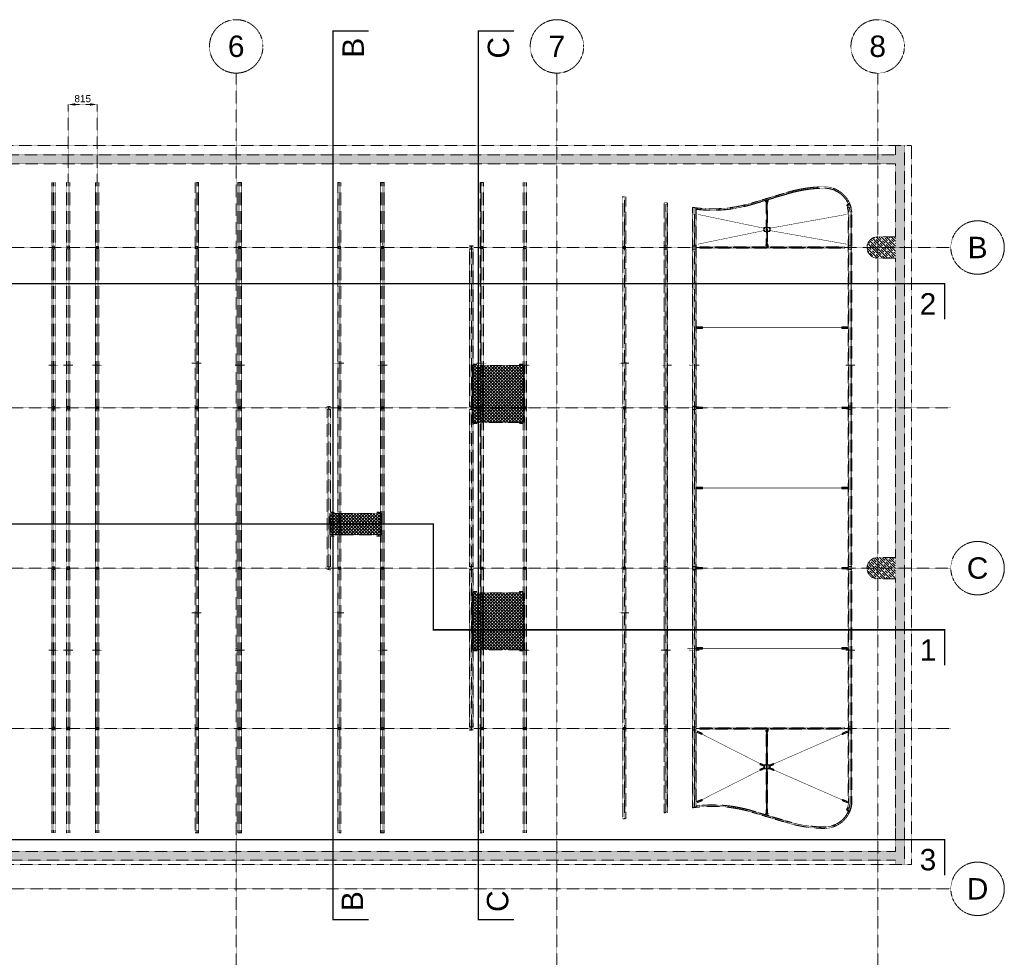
# Model space of a CAD drawing. Header units: millimetres. Extents: x -176817 to 571382, y -58489 to 156123.
# Tile 211 of 256: x 150336 to 177964, y -4589 to 21728. Entities that reach past the tile are written whole.
import ezdxf

# ---------------------------------------------------------------- set-up
doc = ezdxf.new("R2010")
doc.units = ezdxf.units.MM
doc.header["$LTSCALE"] = 0.2
doc.linetypes.add('DASHDOT', pattern=[25.4, 12.7, -6.35, 0, -6.35])
doc.linetypes.add('HIDDEN', pattern=[9.525, 6.35, -3.175])
doc.layers.get('0').update_dxf_attribs({"lineweight": 13})
doc.layers.get('Defpoints').update_dxf_attribs({"lineweight": 13})
for name, color, linetype, lineweight in [('-AAA Podkład', 252, 'Continuous', 13), ('-AAA Wymiar', 1, 'Continuous', 18), ('PROFILE', 2, 'Continuous', 13), ('SIATKA', 5, 'Continuous', 13), ('slupki', 7, 'Continuous', 13)]:
    doc.layers.add(name, color=color, linetype=linetype, lineweight=lineweight)
doc.styles.get("Standard").update_dxf_attribs({"font": 'arial.ttf'})
doc.dimstyles.new('STANDARD-100', dxfattribs={"dimscale": 100, "dimtxt": 2, "dimasz": 2, "dimexe": 0, "dimexo": 0, "dimgap": 0.6, "dimtad": 1, "dimdec": 0, "dimzin": 12, "dimdsep": 46, "dimtxsty": 'Standard', "dimcen": 1, "dimclrd": 256, "dimclre": 256, "dimclrt": 2, "dimadec": 0, "dimazin": 0, "dimtfac": 1, "dimtdec": 0, "dimtmove": 0, "dimatfit": 3, "dimfxl": 0, "dimtolj": 1, "dimtzin": 0, "dimarcsym": 0})
pattern_1 = [(315, (-27650, 6650), (70.71068, 70.71068), []), (315, (-27650, 6579.5), (70.71068, 70.71068), [100, -50])]

# ---------------------------------------------------------------- blocks, each defined once
blk = doc.blocks.new('*D896')
at = {"layer": '-AAA Podkład', "linetype": 'HIDDEN', "lineweight": -2, "ltscale": 5, "transparency": 16777216}
for p, q in [((12635, -525), (12635, 1665)), ((13250, 1665), (12835, 1665)), ((13450, -525), (13450, 1665))]:
    blk.add_line(p, q, dxfattribs=at)
at = {"layer": '-AAA Podkład', "linetype": 'HIDDEN', "ltscale": 5, "transparency": 16777216}
for points in [[(12835, 1699), (12835, 1632), (12635, 1665)], [(13250, 1699), (13250, 1632), (13450, 1665)]]:
    blk.add_solid(points, dxfattribs=at)
at = {"layer": 'Defpoints', "color": 0, "linetype": 'HIDDEN', "ltscale": 5, "transparency": 16777216}
for p in [(12635, 1665), (12635, -525), (13450, -525, 0)]:
    blk.add_point(p, dxfattribs=at)
at = {"layer": '-AAA Podkład', "color": 2, "linetype": 'HIDDEN', "ltscale": 5, "transparency": 16777216, "insert": (13043, 1827), "char_height": 200, "attachment_point": 5}
blk.add_mtext('\\A1;815', dxfattribs=at)
blk = doc.blocks.new('A$C6B261019')
at = {"layer": 'PROFILE', "color": 3, "linetype": 'Continuous', "flags": 128}
blk.add_lwpolyline([(120, -20), (-10, -20), (-20, -10), (-20, 10), (-10, 20), (120, 20), (130, 10), (130, 5.5), (50, 5.5), (50, -5.5), (130, -5.5), (130, -10)], close=True, dxfattribs=at)
at = {"layer": 'PROFILE', "color": 3, "linetype": 'Continuous'}
blk.add_circle((0, 0), 6.5, dxfattribs=at)
blk = doc.blocks.new('A$C66AB658F')
at = {"color": 6}
blk.add_lwpolyline([(-50, 85), (10, 85), (20, 75), (20, -15), (10, -25), (-50, -25)], dxfattribs=at)
for centre in [(0, 60), (0, 0)]:
    blk.add_circle(centre, 6.5, dxfattribs=at)
at = {"layer": 'slupki', "color": 4, "linetype": 'DASHDOT', "flags": 128}
for points in [[(13, 60), (-13, 60)], [(13, 0), (-13, 0)], [(0, 73), (0, 47)], [(0, 13), (0, -13)]]:
    blk.add_lwpolyline(points, dxfattribs=at)
blk = doc.blocks.new('A$C23D25032')
at = {"layer": 'SIATKA', "color": 42}
blk.add_blockref('A$C6B261019', (0, 0), dxfattribs=at)
blk = doc.blocks.new('Podkład rev.B')
at = {"layer": '-AAA Podkład', "linetype": 'HIDDEN', "ltscale": 5}
h = blk.add_hatch(dxfattribs=at)
h.set_pattern_fill('JIS_STN_1E', color=256, scale=100, angle=-90, style=0)
h.set_pattern_definition(pattern_1)
h.paths.add_polyline_path([(35850, -19671.6), (36100, -19671.6), (36100, 515), (35850, 515)])
h = blk.add_hatch(dxfattribs=at)
h.set_pattern_fill('JIS_STN_1E', color=256, scale=100, angle=-90, style=0)
h.set_pattern_definition(pattern_1)
h.paths.add_polyline_path([(2125, 0), (2125, 250), (35850, 250), (35850, 0)])
h = blk.add_hatch(dxfattribs=at)
h.set_pattern_fill('JIS_STN_1E', color=256, scale=100, angle=-90, style=0)
h.set_pattern_definition(pattern_1)
h.paths.add_polyline_path([(35850, -2650), (35850, -2350), (35350, -2350), (35350, -2650)])
h.paths.add_polyline_path([(35850, -2350), (35850, -2050), (35350, -2050), (35350, -2350)])
h.paths.add_polyline_path([(35350, -2350), (35350, -2050, 0.4142136), (35050, -2350)])
h.paths.add_polyline_path([(35350, -2650), (35350, -2350), (35050, -2350, 0.4142136)])
h = blk.add_hatch(dxfattribs=at)
h.set_pattern_fill('ANSI37', color=256, scale=20)
h.set_pattern_definition([(45, (132622.196, 153122.3), (-44.90128, 44.90128), []), (135, (132622.196, 153122.3), (-44.90128, -44.90128), [])])
h.paths.add_polyline_path([(24275, -5660), (24275, -7260), (25433.9, -7260), (25433.9, -5660)])
h.paths.add_polyline_path([(24275, -12040), (24275, -13640), (25433.9, -13640), (25433.9, -12040)])
edge = h.paths.add_edge_path()
edge.add_line((24275, -7260), (23975, -7260))
edge.add_line((23975, -7260), (23975, -5660))
edge.add_line((23975, -5660), (24275, -5660))
edge.add_line((24275, -13640), (23975, -13640))
edge.add_line((23975, -13640), (23975, -12040))
edge.add_line((23975, -12040), (24275, -12040))
h = blk.add_hatch(dxfattribs=at)
h.set_pattern_fill('ANSI37', color=256, scale=20)
h.set_pattern_definition([(45, (132622.196, 151622.3), (-44.90128, 44.90128), []), (135, (132622.196, 151622.3), (-44.90128, -44.90128), [])])
h.paths.add_polyline_path([(20275, -9812.5), (20275, -10412.5), (21433.9, -10412.5), (21433.9, -9812.5)])
edge = h.paths.add_edge_path()
edge.add_line((20275, -10412.5), (19975, -10412.5))
edge.add_line((19975, -10412.5), (19975, -9812.5))
edge.add_line((19975, -9812.5), (20275, -9812.5))
h = blk.add_hatch(dxfattribs=at)
h.set_pattern_fill('JIS_STN_1E', color=256, scale=100, angle=-90, style=0)
h.set_pattern_definition(pattern_1)
h.paths.add_polyline_path([(35850, -11650), (35850, -11350), (35350, -11350), (35350, -11650)])
h.paths.add_polyline_path([(35850, -11350), (35850, -11050), (35350, -11050), (35350, -11350)])
h.paths.add_polyline_path([(35350, -11350), (35350, -11050, 0.4142136), (35050, -11350)])
h.paths.add_polyline_path([(35350, -11650), (35350, -11350), (35050, -11350, 0.4142136)])
h = blk.add_hatch(dxfattribs=at)
h.set_pattern_fill('JIS_STN_1E', color=256, scale=100, angle=-90, style=0)
h.set_pattern_definition(pattern_1)
h.paths.add_polyline_path([(2125, -19300), (2125, -19550), (35850, -19550), (35850, -19300)])
for p, q in [((17350, 2544.3, 0), (17350, -48454.9, 0)), ((26350, 2544.3, 0), (26350, -48454.9, 0)), ((35350, 2544.3, 0), (35350, -48454.9, 0)), ((35850, 250, 0), (35850, 515, 0)), ((36100, -19671.6, 0), (36100, 515, 0)), ((29550, 250, 0), (2090, 250, 0)), ((29550, 250, 0), (35850, 250, 0)), ((2340, 0, 0), (29500, 0, 0)), ((29500, 0, 0), (35850, 0, 0)), ((35850, -2050, 0), (35850, 0, 0)), ((12175, -18775, 0), (12175, -525, 0)), ((12275, -525, 0), (12175, -525, 0)), ((12182, -18775, 0), (12182, -525, 0)), ((12225, -18775, 0), (12225, -525, 0)), ((12268, -18775, 0), (12268, -525, 0)), ((12275, -18775, 0), (12275, -525, 0)), ((12275, -525, 0), (12275, -565, 0)), ((12585, -18775, 0), (12585, -525, 0)), ((12685, -525, 0), (12585, -525, 0)), ((12592, -18775, 0), (12592, -525, 0)), ((12635, -18775, 0), (12635, -525, 0)), ((12678, -18775, 0), (12678, -525, 0)), ((12685, -18775, 0), (12685, -525, 0)), ((13400, -18775, 0), (13400, -525, 0)), ((13500, -525, 0), (13400, -525, 0)), ((13407, -18775, 0), (13407, -525, 0)), ((13450, -18775, 0), (13450, -525, 0)), ((13493, -18775, 0), (13493, -525, 0)), ((13500, -18775, 0), (13500, -525, 0)), ((16244, -18775, 0), (16244, -525, 0)), ((17400, -18775, 0), (17400, -525, 0)), ((17500, -525, 0), (17400, -525, 0)), ((17407, -18775, 0), (17407, -525, 0)), ((17450, -18775, 0), (17450, -525, 0)), ((17493, -18775, 0), (17493, -525, 0)), ((17500, -18775, 0), (17500, -525, 0)), ((20244, -18775, 0), (20244, -525, 0)), ((21400, -18775, 0), (21400, -525, 0)), ((21500, -525, 0), (21400, -525, 0)), ((21407, -18775, 0), (21407, -525, 0)), ((21450, -18775, 0), (21450, -525, 0)), ((21493, -18775, 0), (21493, -525, 0)), ((21500, -18775, 0), (21500, -525, 0)), ((24268.2, -525, 0), (24219.9, -525, 0)), ((24244, -18775, 0), (24244, -525, 0)), ((25400, -18775, 0), (25400, -525, 0)), ((25500, -525, 0), (25400, -525, 0)), ((25407, -18775, 0), (25407, -525, 0)), ((25450, -18775, 0), (25450, -525, 0)), ((25493, -18775, 0), (25493, -525, 0)), ((25500, -18775, 0), (25500, -525, 0)), ((28242, -18380.6, 0), (28242, -919.3, 0)), ((29354.4, -18216.9, 0), (29354.4, -1083.1, 0)), ((29354.4, -1083.1, 0), (29454.4, -1097.4, 0)), ((29361.4, -18215.9, 0), (29361.4, -1084.1, 0)), ((29447.4, -18203.6, 0), (29447.4, -1096.4, 0)), ((29454.4, -18202.5, 0), (29454.4, -1097.4, 0)), ((31823.4, -1142.3, 0), (32829.8, -840.4, 0)), ((32241, -2330, 0), (32241, -1061.7, 0)), ((29404.4, -18209.7, 0), (29404.4, -1130.7, 0)), ((30155.5, -18075.7, 0), (30155.5, -1224.3, 0)), ((30162.5, -18074.7, 0), (30162.5, -1225.3, 0)), ((30205.5, -18068.7, 0), (30205.5, -1220.1, 0)), ((30248.5, -18063.2, 0), (30248.5, -1236.8, 0)), ((30255.5, -18062.4, 0), (30255.5, -1237.6, 0)), ((34474.9, -1159.1, 0), (34582.6, -1159.1, 0)), ((34568.6, -1113.5, 0), (34501.4, -1133.1, 0)), ((34501.4, -1133.1, 0), (34529.4, -1229.1, 0)), ((34526.5, -17941.5, 0), (34526.5, -1355.5, 0)), ((34529.4, -1229.1, 0), (34596.6, -1209.6, 0)), ((34533.5, -17943.3, 0), (34533.5, -1355.5, 0)), ((34596.6, -1209.6, 0), (34568.6, -1113.5, 0)), ((34576.5, -17944.5, 0), (34576.5, -1355.5, 0)), ((34619.5, -17944.5, 0), (34619.5, -1355.5, 0)), ((34626.5, -17944.5, 0), (34626.5, -1355.5, 0)), ((35350, -2050, 0), (35850, -2050, 0)), ((-14598, -2350, 0), (37403.3, -2350, 0)), ((21420.9, -2399.9, 0), (21420.9, -2376.1, 0)), ((23900, -6810, 0), (23900, -2390, 0)), ((23907, -6810, 0), (23907, -2390, 0)), ((23950, -15900, 0), (23950, -2300, 0)), ((23993, -6810, 0), (23993, -2390, 0)), ((24000, -6810, 0), (24000, -2390, 0)), ((25420.9, -2399.9, 0), (25420.9, -2376.1, 0)), ((29433.5, -2399.9, 0), (29433.5, -2376.1, 0)), ((30176.4, -2399.9, 0), (30176.4, -2376.1, 0)), ((34526.5, -2350, 0), (30324.7, -2350, 0)), ((34605.7, -2399.9, 0), (34605.7, -2376.1, 0)), ((35350, -2650, 0), (35850, -2650, 0)), ((35850, -11050, 0), (35850, -2650, 0)), ((12357.3, -5650, 0), (12092.7, -5650, 0)), ((12767.3, -5650, 0), (12502.7, -5650, 0)), ((13582.3, -5650, 0), (13317.7, -5650, 0)), ((16368.6, -5600, 0), (16104, -5600, 0)), ((17584.2, -5650, 0), (17319.6, -5650, 0)), ((20368.6, -5600, 0), (20104, -5600, 0)), ((21584.2, -5650, 0), (21319.6, -5650, 0)), ((24368.6, -5600, 0), (24104, -5600, 0)), ((25582.3, -5650, 0), (25317.7, -5650, 0)), ((28366.6, -5600, 0), (28101.9, -5600, 0)), ((29561.8, -5650, 0), (29297.1, -5650, 0)), ((30337.8, -5650, 0), (30073.2, -5650, 0)), ((34708.8, -5650, 0), (34444.2, -5650, 0)), ((-14597.4, -6850, 0), (37403.9, -6850, 0)), ((19900, -11304, 0), (19900, -6890, 0)), ((19907, -11304, 0), (19907, -6890, 0)), ((19950, -11400, 0), (19950, -6800, 0)), ((19993, -11304, 0), (19993, -6890, 0)), ((20000, -11304, 0), (20000, -6890, 0)), ((23900, -11310, 0), (23900, -6890, 0)), ((23907, -11310, 0), (23907, -6890, 0)), ((23993, -11310, 0), (23993, -6890, 0)), ((24000, -11310, 0), (24000, -6890, 0)), ((35350, -11050, 0), (35850, -11050, 0)), ((-14597.4, -11350, 0), (37403.9, -11350, 0)), ((23900, -15810, 0), (23900, -11390, 0)), ((23907, -15802, 0), (23907, -11390, 0)), ((23993, -15802, 0), (23993, -11390, 0)), ((24000, -15810, 0), (24000, -11390, 0)), ((35350, -11650, 0), (35850, -11650, 0)), ((35850, -18650, 0), (35850, -11650, 0)), ((16368.6, -12600, 0), (16104, -12600, 0)), ((20368.6, -12600, 0), (20104, -12600, 0)), ((24368.6, -12600, 0), (24104, -12600, 0)), ((28366.6, -12600, 0), (28101.9, -12600, 0)), ((12357.3, -13650, 0), (12092.7, -13650, 0)), ((12767.3, -13650, 0), (12502.7, -13650, 0)), ((13582.3, -13650, 0), (13317.7, -13650, 0)), ((17584.2, -13650, 0), (17319.6, -13650, 0)), ((21584.2, -13650, 0), (21319.6, -13650, 0)), ((25582.3, -13650, 0), (25317.7, -13650, 0)), ((29536.8, -13650, 0), (29272.1, -13650, 0)), ((30337.8, -13650, 0), (30073.2, -13650, 0)), ((34708.8, -13650, 0), (34444.2, -13650, 0)), ((-14598, -15850, 0), (37403.3, -15850, 0)), ((12265, -15810, 0), (12185, -15890, 0)), ((12675, -15810, 0), (12595, -15890, 0)), ((34526.5, -15850, 0), (30324.7, -15850, 0)), ((32241, -15870, 0), (32241, -18238.3, 0)), ((13450, -18775, 0), (13450, -16665, 0)), ((29454.4, -18202.5, 0), (29354.4, -18216.9, 0)), ((34474.9, -18140.9, 0), (34582.6, -18140.9, 0)), ((34502.2, -18167.1, 0), (34530.1, -18071.1, 0)), ((34569.4, -18186.7, 0), (34502.2, -18167.1, 0)), ((34530.1, -18071.1, 0), (34597.3, -18090.7, 0)), ((34597.3, -18090.7, 0), (34569.4, -18186.7, 0)), ((12275, -18775, 0), (12175, -18775, 0)), ((12685, -18775, 0), (12585, -18775, 0)), ((13500, -18775, 0), (13400, -18775, 0)), ((17500, -18775, 0), (17400, -18775, 0)), ((21500, -18775, 0), (21400, -18775, 0)), ((25500, -18775, 0), (25400, -18775, 0)), ((35850, -19300, 0), (35850, -18650, 0)), ((2340, -19300), (31470, -19300, 0)), ((35850, -19300, 0), (31470, -19300, 0)), ((31720, -19550, 0), (2090, -19550, 0)), ((35850, -19550, 0), (31720, -19550, 0)), ((35850, -19671.6, 0), (35850, -19550, 0)), ((-14598, -20350, 0), (37403.3, -20350, 0)), ((-14598, -20350, 0), (37403.3, -20350, 0))]:
    blk.add_line(p, q, dxfattribs=at)
at = {"layer": '-AAA Podkład', "linetype": 'HIDDEN', "ltscale": 5, "elevation": 0}
for points, const_width in [([(21066.7, -21212.4), (20066.7, -21212.4), (20066.7, -10622.2), (20066.7, -10622.2), (20066.7, 3724.4), (21066.7, 3724.4)], 40), ([(25147.4, -21212.4), (24147.4, -21212.4), (24147.4, -10622.2), (24147.4, -10622.2), (24147.4, 3724.4), (25147.4, 3724.4)], 40), ([(12224.9, -2300), (12225.2, -1405.5)], 12.9), ([(12634.9, -2300), (12635.2, -1405.5)], 12.9), ([(13449.9, -2300), (13450.2, -1405.5)], 12.9), ([(16244, -2300), (16244.2, -1405.5)], 12.9), ([(17449.9, -2300), (17450.2, -1405.5)], 12.9), ([(20244, -2300), (20244.2, -1405.5)], 12.9), ([(21449.9, -2300), (21450.2, -1405.5)], 12.9), ([(24244, -2300), (24244.2, -1405.5)], 12.9), ([(25449.9, -2300), (25450.2, -1405.5)], 12.9), ([(28241.9, -2325), (28242.2, -1405.5)], 12.9), ([(29404.4, -2300), (29404.6, -1405.5)], 12.9), ([(30205.4, -2300), (30205.6, -1405.5)], 12.9), ([(32171, -1811.3), (30305.5, -1421)], 12.9), ([(32311, -1811.3), (34476.5, -1421)], 12.9), ([(34576.5, -2300), (34576.7, -1405.5)], 12.9), ([(30305.5, -2256.6), (32171, -1871.3)], 12.9), ([(34476.5, -2256.6), (32311, -1871.3)], 12.9), ([(-1344.9, -4366.6), (-1344.9, -3366.6), (22883.1, -3366.6), (22883.1, -3366.6), (37229.7, -3366.6), (37229.7, -4366.6)], 40), ([(30325.5, -4600), (34456.5, -4600)], 12.9), ([(30325.5, -6850), (34456.5, -6850)], 12.9), ([(30325.5, -9100), (34456.5, -9100)], 12.9), ([(-1344.9, -11110.7), (-1344.9, -10110.7), (22883.1, -10110.7), (22883.1, -13081.6), (37229.7, -13081.6), (37229.7, -14081.6)], 40), ([(30325.5, -11350), (34456.5, -11350)], 12.9), ([(30005.5, -13600), (34476.5, -13600)], 12.9), ([(12225, -15900), (12225.1, -17944)], 12.9), ([(12635, -15900), (12635.1, -17944)], 12.9), ([(13450, -15900), (13450.1, -17944)], 12.9), ([(16244, -15900), (16244.2, -17944)], 12.9), ([(17450, -15900), (17450.1, -17944)], 12.9), ([(20244, -15900), (20244.2, -17944)], 12.9), ([(21450, -15900), (21450.1, -17944)], 12.9), ([(24244, -15900), (24244.2, -17944)], 12.9), ([(25450, -15900), (25450.1, -17944)], 12.9), ([(28242, -15900), (28242.1, -17944)], 12.9), ([(29404.4, -15900), (29404.6, -17944)], 12.9), ([(30205.5, -15900), (30205.6, -17944)], 12.9), ([(30305.5, -15950), (32171, -16898)], 12.9), ([(34476.5, -15950), (32311, -16898)], 12.9), ([(34576.5, -15900), (34576.6, -17944)], 12.9), ([(32171, -16959.3), (30305.5, -17907.4)], 12.9), ([(32311, -16959.3), (34476.5, -17907.4)], 12.9), ([(-1344.9, -19969.3), (-1344.9, -18969.3), (22883.1, -18969.3), (22883.1, -18969.3), (37229.7, -18969.3), (37229.7, -19969.3)], 40)]:
    blk.add_lwpolyline(points, dxfattribs=dict(at, const_width=const_width))
for points in [[(-314.3, 515), (36296.2, 515), (36296.2, -19671.6), (-314.3, -19671.6)], [(16199.6, -18775), (16288.5, -18775), (16288.5, -525), (16199.6, -525)], [(20199.6, -18775), (20288.5, -18775), (20288.5, -525), (20199.6, -525)], [(24199.6, -18775), (24288.5, -18775), (24288.5, -525), (24199.6, -525)], [(28197.5, -18387), (28286.4, -18374.2), (28285.5, -925.6), (28197.5, -912.9)], [(32221, -1107), (32261, -1107), (32261, -1099), (32221, -1099)], [(12185, -2390), (12265, -2390), (12265, -2310), (12185, -2310)], [(12189, -2386), (12261, -2386), (12261, -2314), (12189, -2314)], [(12595, -2390), (12675, -2390), (12675, -2310), (12595, -2310)], [(12599, -2386), (12671, -2386), (12671, -2314), (12599, -2314)], [(13420, -2380), (13480, -2380), (13480, -2320), (13420, -2320)], [(13424, -2376), (13476, -2376), (13476, -2324), (13424, -2324)], [(16274, -2380), (16214, -2380), (16214, -2320), (16274, -2320)], [(16270, -2376), (16218, -2376), (16218, -2324), (16270, -2324)], [(17420, -2380), (17480, -2380), (17480, -2320), (17420, -2320)], [(17424, -2376), (17476, -2376), (17476, -2324), (17424, -2324)], [(20274, -2380), (20214, -2380), (20214, -2320), (20274, -2320)], [(20270, -2376), (20218, -2376), (20218, -2324), (20270, -2324)], [(21420, -2380), (21480, -2380), (21480, -2320), (21420, -2320)], [(21424, -2376), (21476, -2376), (21476, -2324), (21424, -2324)], [(24274, -2380), (24214, -2380), (24214, -2320), (24274, -2320)], [(24270, -2376), (24218, -2376), (24218, -2324), (24270, -2324)], [(25420, -2380), (25480, -2380), (25480, -2320), (25420, -2320)], [(25424, -2376), (25476, -2376), (25476, -2324), (25424, -2324)], [(28212, -2380), (28272, -2380), (28272, -2320), (28212, -2320)], [(28216, -2376), (28268, -2376), (28268, -2324), (28216, -2324)], [(29354.4, -2400.4), (29454.4, -2400.4), (29454.4, -2300.4), (29354.4, -2300.4)], [(29362.4, -2392.4), (29446.4, -2392.4), (29446.4, -2308.4), (29362.4, -2308.4)], [(30155.5, -2400), (30255.5, -2400), (30255.5, -2300), (30155.5, -2300)], [(30163.5, -2392), (30247.5, -2392), (30247.5, -2308), (30163.5, -2308)], [(30360, -2346), (30275.5, -2346), (30275.5, -2354), (30360, -2354)], [(30360, -2330), (30368, -2330), (30368, -2370), (30360, -2370)], [(32221, -2240), (32261, -2240), (32261, -2248), (32221, -2248)], [(34422, -2330), (34414, -2330), (34414, -2370), (34422, -2370)], [(34422, -2346), (34506.5, -2346), (34506.5, -2354), (34422, -2354)], [(34526.5, -2400), (34626.5, -2400), (34626.5, -2300), (34526.5, -2300)], [(34534.5, -2392), (34618.5, -2392), (34618.5, -2308), (34534.5, -2308)], [(24100, -5638), (24100, -5626), (24000, -5626), (24000, -5638)], [(24275, -5660), (24275, -7260), (25433.9, -7260), (25433.9, -5660)], [(25400, -5638), (25400, -5626), (25300, -5626), (25300, -5638)], [(12185, -6890), (12265, -6890), (12265, -6810), (12185, -6810)], [(12189, -6886), (12261, -6886), (12261, -6814), (12189, -6814)], [(12595, -6890), (12675, -6890), (12675, -6810), (12595, -6810)], [(12599, -6886), (12671, -6886), (12671, -6814), (12599, -6814)], [(13420, -6880), (13480, -6880), (13480, -6820), (13420, -6820)], [(13424, -6876), (13476, -6876), (13476, -6824), (13424, -6824)], [(16274, -6880), (16214, -6880), (16214, -6820), (16274, -6820)], [(16270, -6876), (16218, -6876), (16218, -6824), (16270, -6824)], [(17420, -6880), (17480, -6880), (17480, -6820), (17420, -6820)], [(17424, -6876), (17476, -6876), (17476, -6824), (17424, -6824)], [(20274, -6880), (20214, -6880), (20214, -6820), (20274, -6820)], [(20270, -6876), (20218, -6876), (20218, -6824), (20270, -6824)], [(21420, -6880), (21480, -6880), (21480, -6820), (21420, -6820)], [(21424, -6876), (21476, -6876), (21476, -6824), (21424, -6824)], [(24274, -6880), (24214, -6880), (24214, -6820), (24274, -6820)], [(24270, -6876), (24218, -6876), (24218, -6824), (24270, -6824)], [(25420, -6880), (25480, -6880), (25480, -6820), (25420, -6820)], [(25424, -6876), (25476, -6876), (25476, -6824), (25424, -6824)], [(28212, -6880), (28272, -6880), (28272, -6820), (28212, -6820)], [(28216, -6876), (28268, -6876), (28268, -6824), (28216, -6824)], [(29354.4, -6900.4), (29454.4, -6900.4), (29454.4, -6800.4), (29354.4, -6800.4)], [(29362.4, -6892.4), (29446.4, -6892.4), (29446.4, -6808.4), (29362.4, -6808.4)], [(30155.5, -6900), (30255.5, -6900), (30255.5, -6800), (30155.5, -6800)], [(30163.5, -6892), (30247.5, -6892), (30247.5, -6808), (30163.5, -6808)], [(34526.5, -6900), (34626.5, -6900), (34626.5, -6800), (34526.5, -6800)], [(34534.5, -6892), (34618.5, -6892), (34618.5, -6808), (34534.5, -6808)], [(24100, -7282), (24100, -7294), (24000, -7294), (24000, -7282)], [(25400, -7282), (25400, -7294), (25300, -7294), (25300, -7282)], [(20100, -9778), (20100, -9790), (20000, -9790), (20000, -9778)], [(20275, -9812.5), (20275, -10412.5), (21433.9, -10412.5), (21433.9, -9812.5)], [(21400, -9778), (21400, -9790), (21300, -9790), (21300, -9778)], [(20100, -10440), (20100, -10452), (20000, -10452), (20000, -10440)], [(21400, -10440), (21400, -10452), (21300, -10452), (21300, -10440)], [(12185, -11390), (12265, -11390), (12265, -11310), (12185, -11310)], [(12189, -11386), (12261, -11386), (12261, -11314), (12189, -11314)], [(12595, -11390), (12675, -11390), (12675, -11310), (12595, -11310)], [(12599, -11386), (12671, -11386), (12671, -11314), (12599, -11314)], [(13420, -11380), (13480, -11380), (13480, -11320), (13420, -11320)], [(13424, -11376), (13476, -11376), (13476, -11324), (13424, -11324)], [(16274, -11380), (16214, -11380), (16214, -11320), (16274, -11320)], [(16270, -11376), (16218, -11376), (16218, -11324), (16270, -11324)], [(17420, -11380), (17480, -11380), (17480, -11320), (17420, -11320)], [(17424, -11376), (17476, -11376), (17476, -11324), (17424, -11324)], [(20274, -11380), (20214, -11380), (20214, -11320), (20274, -11320)], [(20270, -11376), (20218, -11376), (20218, -11324), (20270, -11324)], [(21420, -11380), (21480, -11380), (21480, -11320), (21420, -11320)], [(21424, -11376), (21476, -11376), (21476, -11324), (21424, -11324)], [(24274, -11380), (24214, -11380), (24214, -11320), (24274, -11320)], [(24270, -11376), (24218, -11376), (24218, -11324), (24270, -11324)], [(25420, -11380), (25480, -11380), (25480, -11320), (25420, -11320)], [(25424, -11376), (25476, -11376), (25476, -11324), (25424, -11324)], [(28212, -11380), (28272, -11380), (28272, -11320), (28212, -11320)], [(28216, -11376), (28268, -11376), (28268, -11324), (28216, -11324)], [(29354.4, -11400.4), (29454.4, -11400.4), (29454.4, -11300.4), (29354.4, -11300.4)], [(29362.4, -11392.4), (29446.4, -11392.4), (29446.4, -11308.4), (29362.4, -11308.4)], [(30155.5, -11400), (30255.5, -11400), (30255.5, -11300), (30155.5, -11300)], [(30163.5, -11392), (30247.5, -11392), (30247.5, -11308), (30163.5, -11308)], [(34526.5, -11400), (34626.5, -11400), (34626.5, -11300), (34526.5, -11300)], [(34534.5, -11392), (34618.5, -11392), (34618.5, -11308), (34534.5, -11308)], [(24100, -12018), (24100, -12006), (24000, -12006), (24000, -12018)], [(24275, -12040), (24275, -13640), (25433.9, -13640), (25433.9, -12040)], [(25400, -12018), (25400, -12006), (25300, -12006), (25300, -12018)], [(24100, -13662), (24100, -13674), (24000, -13674), (24000, -13662)], [(25400, -13662), (25400, -13674), (25300, -13674), (25300, -13662)], [(12185, -15890), (12265, -15890), (12265, -15810), (12185, -15810)], [(12189, -15886), (12261, -15886), (12261, -15814), (12189, -15814)], [(12595, -15890), (12675, -15890), (12675, -15810), (12595, -15810)], [(12599, -15886), (12671, -15886), (12671, -15814), (12599, -15814)], [(13420, -15880), (13480, -15880), (13480, -15820), (13420, -15820)], [(13424, -15876), (13476, -15876), (13476, -15824), (13424, -15824)], [(16274, -15880), (16214, -15880), (16214, -15820), (16274, -15820)], [(16270, -15876), (16218, -15876), (16218, -15824), (16270, -15824)], [(17420, -15880), (17480, -15880), (17480, -15820), (17420, -15820)], [(17424, -15876), (17476, -15876), (17476, -15824), (17424, -15824)], [(20274, -15880), (20214, -15880), (20214, -15820), (20274, -15820)], [(20270, -15876), (20218, -15876), (20218, -15824), (20270, -15824)], [(21420, -15880), (21480, -15880), (21480, -15820), (21420, -15820)], [(21424, -15876), (21476, -15876), (21476, -15824), (21424, -15824)], [(24274, -15880), (24214, -15880), (24214, -15820), (24274, -15820)], [(24270, -15876), (24218, -15876), (24218, -15824), (24270, -15824)], [(25420, -15880), (25480, -15880), (25480, -15820), (25420, -15820)], [(25424, -15876), (25476, -15876), (25476, -15824), (25424, -15824)], [(28212, -15880), (28272, -15880), (28272, -15820), (28212, -15820)], [(28216, -15876), (28268, -15876), (28268, -15824), (28216, -15824)], [(29354.4, -15900.4), (29454.4, -15900.4), (29454.4, -15800.4), (29354.4, -15800.4)], [(29362.4, -15892.4), (29446.4, -15892.4), (29446.4, -15808.4), (29362.4, -15808.4)], [(30155.5, -15900), (30255.5, -15900), (30255.5, -15800), (30155.5, -15800)], [(30163.5, -15892), (30247.5, -15892), (30247.5, -15808), (30163.5, -15808)], [(30360, -15854), (30275.5, -15854), (30275.5, -15846), (30360, -15846)], [(30360, -15870), (30368, -15870), (30368, -15830), (30360, -15830)], [(32221, -15960), (32261, -15960), (32261, -15952), (32221, -15952)], [(34422, -15870), (34414, -15870), (34414, -15830), (34422, -15830)], [(34422, -15854), (34506.5, -15854), (34506.5, -15846), (34422, -15846)], [(34526.5, -15900), (34626.5, -15900), (34626.5, -15800), (34526.5, -15800)], [(34534.5, -15892), (34618.5, -15892), (34618.5, -15808), (34534.5, -15808)], [(32221, -18193), (32261, -18193), (32261, -18201), (32221, -18201)]]:
    blk.add_lwpolyline(points, close=True, dxfattribs=at)
for points in [[(16203.2, -525), (16203.2, -18775)], [(16284.9, -18775), (16284.9, -525)], [(20203.2, -525), (20203.2, -18775)], [(20284.9, -18775), (20284.9, -525)], [(24203.2, -525), (24203.2, -18775)], [(24284.9, -18775), (24284.9, -525)], [(28201.1, -913.4), (28201.1, -18386.4)], [(28282.8, -18374.7), (28282.8, -925.2)], [(32281, -1005), (32281, -1057), (32261, -1077), (32221, -1077), (32201, -1057), (32201, -1029)], [(32261, -1099), (32261, -1047), (32251, -1037), (32231, -1037), (32221, -1047), (32221, -1099)], [(32261, -1105), (32221, -1105), (32221, -2240)], [(32225, -1105), (32225, -2240)], [(32257, -2240), (32257, -1105)], [(32261, -2240), (32261, -1105)], [(29455, -1133.9), (29454.4, -1133.8)], [(34414, -2330), (30368, -2330)], [(30368, -2330), (30368, -2370), (34414, -2370)], [(34414, -2334), (30368, -2334)], [(30368, -2366), (34414, -2366)], [(32281, -2330), (32281, -2290), (32261, -2270), (32221, -2270), (32201, -2290), (32201, -2330)], [(32261, -2248), (32261, -2300), (32251, -2310), (32231, -2310), (32221, -2300), (32221, -2248)], [(30255.5, -4575.9), (30315.5, -4575.9), (30325.5, -4585.9), (30325.5, -4614.2), (30315.5, -4624.2), (30255.5, -4624.2), (30255.5, -4575.9)], [(34526.5, -4575.9), (34466.5, -4575.9), (34456.5, -4585.9), (34456.5, -4614.2), (34466.5, -4624.2), (34526.5, -4624.2), (34526.5, -4575.9)], [(24275, -7260), (23975, -7260), (23975, -5660), (24275, -5660)], [(30255.5, -6825.9), (30315.5, -6825.9), (30325.5, -6835.9), (30325.5, -6864.2), (30315.5, -6874.2), (30255.5, -6874.2), (30255.5, -6825.9)], [(34526.5, -6825.9), (34466.5, -6825.9), (34456.5, -6835.9), (34456.5, -6864.2), (34466.5, -6874.2), (34526.5, -6874.2), (34526.5, -6825.9)], [(30255.5, -9075.9), (30315.5, -9075.9), (30325.5, -9085.9), (30325.5, -9114.2), (30315.5, -9124.2), (30255.5, -9124.2), (30255.5, -9075.9)], [(34526.5, -9075.9), (34466.5, -9075.9), (34456.5, -9085.9), (34456.5, -9114.2), (34466.5, -9124.2), (34526.5, -9124.2), (34526.5, -9075.9)], [(20275, -10412.5), (19975, -10412.5), (19975, -9812.5), (20275, -9812.5)], [(30255.5, -11325.9), (30315.5, -11325.9), (30325.5, -11335.9), (30325.5, -11364.2), (30315.5, -11374.2), (30255.5, -11374.2), (30255.5, -11325.9)], [(34526.5, -11325.9), (34466.5, -11325.9), (34456.5, -11335.9), (34456.5, -11364.2), (34466.5, -11374.2), (34526.5, -11374.2), (34526.5, -11325.9)], [(24275, -13640), (23975, -13640), (23975, -12040), (24275, -12040)], [(30255.5, -13575.9), (30315.5, -13575.9), (30325.5, -13585.9), (30325.5, -13614.2), (30315.5, -13624.2), (30255.5, -13624.2), (30255.5, -13575.9)], [(34526.5, -13575.9), (34466.5, -13575.9), (34456.5, -13585.9), (34456.5, -13614.2), (34466.5, -13624.2), (34526.5, -13624.2), (34526.5, -13575.9)], [(30368, -15870), (30368, -15830), (34414, -15830)], [(30368, -15834), (34414, -15834)], [(34414, -15866), (30368, -15866)], [(34414, -15870), (30368, -15870)], [(32281, -15870), (32281, -15910), (32261, -15930), (32221, -15930), (32201, -15910), (32201, -15870)], [(32261, -15952), (32261, -15900), (32251, -15890), (32231, -15890), (32221, -15900), (32221, -15952)], [(32261, -18195), (32221, -18195), (32221, -15960)], [(32225, -18195), (32225, -15960)], [(32257, -15960), (32257, -18195)], [(32261, -15960), (32261, -18195)], [(32281, -18295), (32281, -18243), (32261, -18223), (32221, -18223), (32201, -18243), (32201, -18271)], [(32261, -18201), (32261, -18253), (32251, -18263), (32231, -18263), (32221, -18253), (32221, -18201)]]:
    blk.add_lwpolyline(points, dxfattribs=at)
for points in [[(30155.5, -1224.3, 0.109463), (31812, -1103.9), (32818.3, -802, -0.0720121), (33872, -645.3, -0.3061363), (34582.6, -1159.1, -0.3061363)], [(33871.4, -681.3, 0.0719627), (32828.6, -836.5), (31822.3, -1138.4, -0.1025374), (30255.5, -1273.9, -0.1025374)], [(33871.5, -681.3, -0.3010492), (34544.1, -1159.1, -0.3010492)], [(34474.9, -1159.1, -0.0760937), (34526.6, -1359.2, -0.0456334)], [(34482.6, -1159.1, -0.0750337), (34533.7, -1358.7, -0.0456871)], [(34546.7, -1209.1, -0.0510729), (34576.6, -1355.5, -0.0510729)], [(34575.1, -1159.1, -0.0633652), (34619.3, -1350)], [(34582.6, -1159.1, -0.0639068), (34626.6, -1353.6), (34626.6, -1355.5)], [(34474.9, -18140.9, 0.0760937), (34526.6, -17940.8, 0.0456334)], [(34482.6, -18140.9, 0.0750337), (34533.7, -17941.3, 0.0456871)], [(34546.7, -18090.9, 0.0512511), (34576.6, -17944, 0.0462591)], [(34574.9, -18140.9, 0.0646419), (34619.5, -17946.1), (34619.5, -17944.5)], [(34582.6, -18140.9, 0.0639068), (34626.6, -17946.4), (34626.6, -17944.5)], [(30155.5, -18075.7, -0.109463), (31812, -18196.1), (32818.3, -18498, 0.0720121), (33872, -18654.7, 0.3061363), (34582.6, -18140.9, 0.3061363)], [(33871.4, -18614.7, -0.0719627), (32829.8, -18459.6), (31823.4, -18157.7, 0.1025066), (30255.5, -18022.1, 0.1025066)], [(33871.4, -18618.7, -0.0719627), (32828.6, -18463.5), (31822.3, -18161.6, 0.1025374), (30255.5, -18026.1, 0.1025374)], [(33871.4, -18614.7, 0.3004827), (34539.8, -18140.9, 0.3004827)], [(33871.5, -18618.7, 0.3010492), (34544.1, -18140.9, 0.3010492)]]:
    blk.add_lwpolyline(points, format="xyb", dxfattribs=at)
for points in [[(32228, -1050.5), (32254, -1050.5, -1), (32254, -1063.5), (32228, -1063.5, -1)], [(23900, -2398), (24000, -2398), (24000, -2390), (23964.5, -2390, -0.4142136), (23952.5, -2378), (23952.5, -2322, -0.4142136), (23964.5, -2310), (24000, -2310), (24000, -2302), (23900, -2302), (23900, -2310), (23935.5, -2310, -0.4142136), (23947.5, -2322), (23947.5, -2378, -0.4142136), (23935.5, -2390), (23900, -2390)], [(32228, -2296.5), (32254, -2296.5, 1), (32254, -2283.5), (32228, -2283.5, 1)], [(19900, -6898), (20000, -6898), (20000, -6890), (19964.5, -6890, -0.4142136), (19952.5, -6878), (19952.5, -6822, -0.4142136), (19964.5, -6810), (20000, -6810), (20000, -6802), (19900, -6802), (19900, -6810), (19935.5, -6810, -0.4142136), (19947.5, -6822), (19947.5, -6878, -0.4142136), (19935.5, -6890), (19900, -6890)], [(23900, -6898), (24000, -6898), (24000, -6890), (23964.5, -6890, -0.4142136), (23952.5, -6878), (23952.5, -6822, -0.4142136), (23964.5, -6810), (24000, -6810), (24000, -6802), (23900, -6802), (23900, -6810), (23935.5, -6810, -0.4142136), (23947.5, -6822), (23947.5, -6878, -0.4142136), (23935.5, -6890), (23900, -6890)], [(19900, -11398), (20000, -11398), (20000, -11390), (19964.5, -11390, -0.4142136), (19952.5, -11378), (19952.5, -11322, -0.4142136), (19964.5, -11310), (20000, -11310), (20000, -11302), (19900, -11302), (19900, -11310), (19935.5, -11310, -0.4142136), (19947.5, -11322), (19947.5, -11378, -0.4142136), (19935.5, -11390), (19900, -11390)], [(23900, -11398), (24000, -11398), (24000, -11390), (23964.5, -11390, -0.4142136), (23952.5, -11378), (23952.5, -11322, -0.4142136), (23964.5, -11310), (24000, -11310), (24000, -11302), (23900, -11302), (23900, -11310), (23935.5, -11310, -0.4142136), (23947.5, -11322), (23947.5, -11378, -0.4142136), (23935.5, -11390), (23900, -11390)], [(23900, -15898), (24000, -15898), (24000, -15890), (23964.5, -15890, -0.4142136), (23952.5, -15878), (23952.5, -15822, -0.4142136), (23964.5, -15810), (24000, -15810), (24000, -15802), (23900, -15802), (23900, -15810), (23935.5, -15810, -0.4142136), (23947.5, -15822), (23947.5, -15878, -0.4142136), (23935.5, -15890), (23900, -15890)], [(32228, -15903.5), (32254, -15903.5, -1), (32254, -15916.5), (32228, -15916.5, -1)], [(32228, -18249.5), (32254, -18249.5, 1), (32254, -18236.5), (32228, -18236.5, 1)]]:
    blk.add_lwpolyline(points, format="xyb", close=True, dxfattribs=at)
at = {"layer": '-AAA Podkład', "linetype": 'HIDDEN', "ltscale": 5}
for centre, radius in [((17350, 3294.3, 0), 750), ((26350, 3294.3, 0), 750), ((35350, 3294.3, 0), 750), ((32241, -1057, 0), 6.5), ((38153.3, -2350, 0), 750), ((32241, -2290, 0), 6.5), ((30305.5, -4600, 0), 6.5), ((30305.5, -6850, 0), 6.5), ((30305.5, -9100, 0), 6.5), ((38153.3, -11350, 0), 750), ((30305.5, -11350, 0), 6.5), ((17350, -13600, 0), 6.5), ((30305.5, -13600, 0), 6.5), ((32241, -15910, 0), 6.5), ((32241, -18243, 0), 6.5), ((38153.3, -20350, 0), 750)]:
    blk.add_circle(centre, radius, dxfattribs=at)
for centre, radius, start, end in [((33886.5, -4362.8, 0), 3677.5, 90.23499, 106.69924), ((33847, -1428.1, 0), 743.2, 21.22051, 88.11898), ((30712.1, 2573.8, 0), 3878.7, 263.23889, 286.64989), ((35350, -2350, 0), 300, 90, 270), ((35350, -11350, 0), 300, 90, 270)]:
    blk.add_arc(centre, radius, start, end, dxfattribs=at)
at = {"layer": '-AAA Podkład', "linetype": 'HIDDEN', "ltscale": 5, "xscale": -1}
for name, p in [('A$C66AB658F', (32171, -1871.3, 0)), ('A$C23D25032', (34476.5, -4600, 0)), ('A$C23D25032', (34476.5, -6850, 0)), ('A$C23D25032', (34476.5, -9100, 0)), ('A$C23D25032', (34476.5, -11350, 0)), ('A$C23D25032', (34476.5, -13600, 0)), ('A$C66AB658F', (32171, -16959.3, 0))]:
    blk.add_blockref(name, p, dxfattribs=at)
at = {"layer": '-AAA Podkład', "linetype": 'HIDDEN', "ltscale": 5}
for name, p in [('A$C66AB658F', (32311, -1871.3, 0)), ('A$C23D25032', (30305.5, -4600, 0)), ('A$C23D25032', (30305.5, -6850, 0)), ('A$C23D25032', (30305.5, -9100, 0)), ('A$C23D25032', (30305.5, -11350, 0)), ('A$C23D25032', (30305.5, -13600, 0)), ('A$C66AB658F', (32311, -16959.3, 0))]:
    blk.add_blockref(name, p, dxfattribs=at)
for p, rotation in [((30305.5, -15950, 0), 336.3568087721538), ((34476.5, -15950, 0), 203.6431912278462), ((32171, -16898, 0), 156.3568087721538), ((32311, -16898, 0), 23.64319122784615), ((32171, -16959.3, 0), 203.6431912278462), ((32311, -16959.3, 0), 336.3568087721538), ((30305.5, -17907.4, 0), 23.64319122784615), ((34476.5, -17907.4, 0), 156.3568087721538)]:
    blk.add_blockref('A$C6B261019', p, dxfattribs=dict(at, rotation=rotation))
at = {"layer": '-AAA Podkład', "linetype": 'HIDDEN', "ltscale": 5, "char_height": 600, "attachment_point": 5}
for s, insert in [('\\A1;6', (17350, 3294.3, 0)), ('\\A1;7', (26350, 3294.3, 0)), ('\\A1;8', (35350, 3294.3, 0)), ('\\A1;B', (38153.3, -2350, 0)), ('\\A1;2', (36761.7, -3931.8, 0)), ('\\A1;C', (38153.3, -11350, 0)), ('\\A1;1', (36761.7, -13646.8, 0)), ('\\A1;3', (36761.7, -19534.5, 0)), ('\\A1;D', (38153.3, -20350, 0))]:
    blk.add_mtext(s, dxfattribs=dict(at, insert=insert))
at = {"layer": '-AAA Podkład', "linetype": 'HIDDEN', "ltscale": 5, "char_height": 600, "attachment_point": 5, "rotation": 90}
for s, insert in [('\\A1;B', (20631.9, 3256.3, 0)), ('\\A1;C', (24712.6, 3256.3, 0)), ('\\A1;B', (20608.1, -20696.9, 0)), ('\\A1;C', (24688.8, -20696.9, 0))]:
    blk.add_mtext(s, dxfattribs=dict(at, insert=insert))
at = {"layer": '-AAA Podkład', "linetype": 'HIDDEN', "ltscale": 5}
dim = blk.add_linear_dim(base=(12635, 1665.3, 0), p1=(13450, -525, 0), p2=(12635, -525, 0), dimstyle='STANDARD-100', override={"dimtmove": 1}, dxfattribs=at)
dim.commit()
dim.dimension.update_dxf_attribs({"geometry": '*D896', "text_midpoint": (13042.5, 1827.4, 0)})

msp = doc.modelspace()

# ---------------------------------------------------------------- block references
at = {"layer": '-AAA Wymiar'}
msp.add_blockref('Podkład rev.B', (139060.9118, 17683.4632, 0), dxfattribs=at)

doc.saveas('drawing.dxf')
